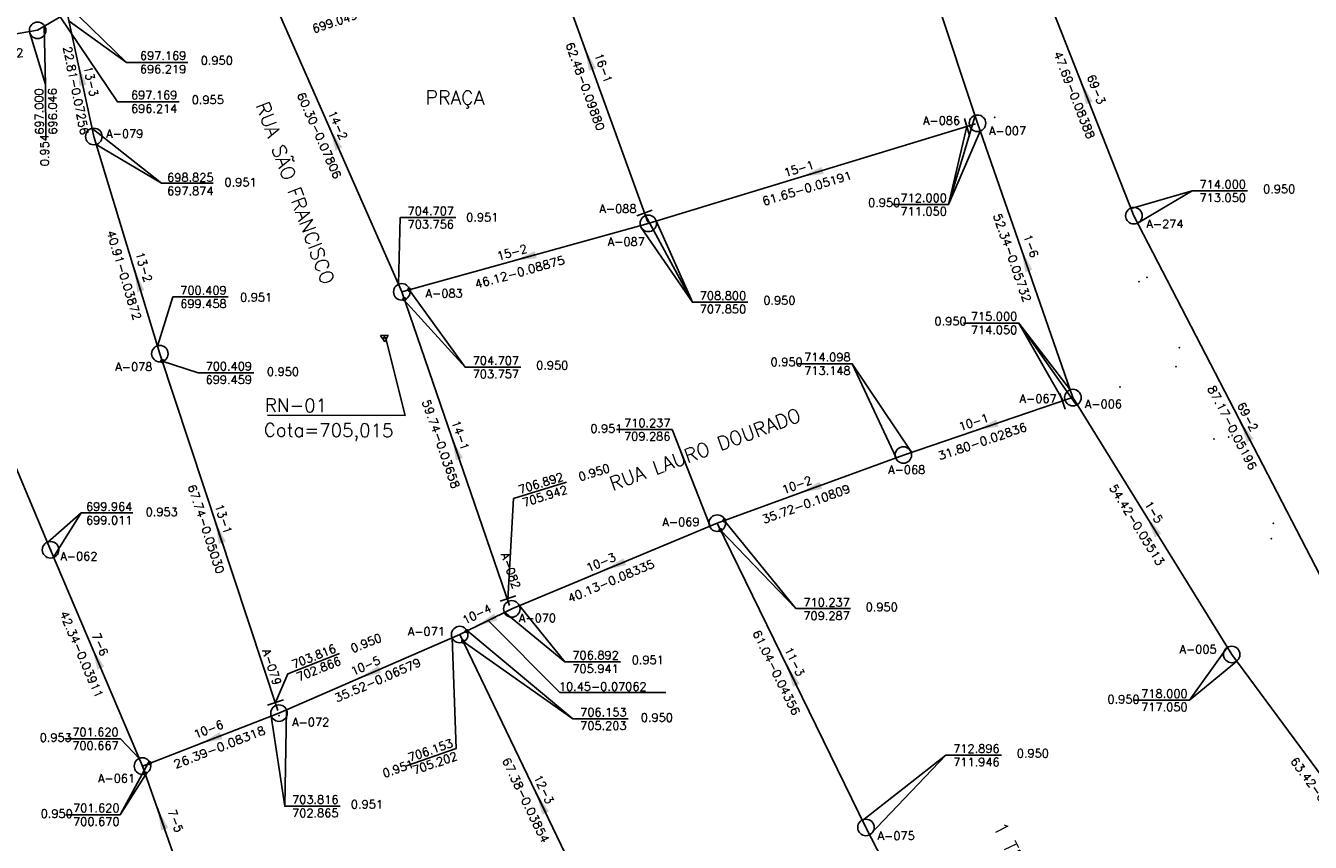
# Model space of a CAD drawing. Extents: x 197221 to 199539, y 8705820 to 8707465.
# Tile 21 of 33: x 198313 to 198545, y 8706338 to 8706485. Entities that reach past the tile are written whole.
import ezdxf
from ezdxf.enums import TextEntityAlignment as Align

# ---------------------------------------------------------------- set-up
doc = ezdxf.new("R2010")
doc.units = 0
doc.header["$LTSCALE"] = 5
doc.header["$MEASUREMENT"] = 0
doc.header["$PDSIZE"] = 0.3
doc.layers.get('0').update_dxf_attribs({"linetype": 'CONTINUOUS'})
for name, color, linetype in [('_RN', 3, 'CONTINUOUS'), ('CRISTA', 7, 'CONTINUOUS'), ('ESTACAO', 5, 'CONTINUOUS'), ('LIDER', 21, 'CONTINUOUS'), ('NUMEROTRECHO', 24, 'CONTINUOUS'), ('NUMPV', 24, 'CONTINUOUS'), ('PE', 7, 'CONTINUOUS'), ('PL', 23, 'CONTINUOUS'), ('PV', 23, 'CONTINUOUS'), ('REDE', 20, 'CONTINUOUS'), ('SETA', 21, 'CONTINUOUS'), ('TEXTOPVS', 24, 'CONTINUOUS'), ('TEXTOTRECHO', 24, 'CONTINUOUS'), ('TXT_NRUA', 3, 'CONTINUOUS')]:
    doc.layers.add(name, color=color, linetype=linetype)
doc.layers.get('0').freeze()
doc.styles.add('AG2', font='romans.shx', dxfattribs={"height": 3})
doc.styles.add('GEOSIS', font='ROMANS.SHX')
doc.styles.add('ROMANS', font='romans.shx', dxfattribs={"width": 0.85})
doc.styles.get("Standard").update_dxf_attribs({"font": 'romans.shx'})

# ---------------------------------------------------------------- blocks, each defined once
blk = doc.blocks.new('Rn')
for points in [[(-0.75, -0.43), (0, 0.87)], [(0, 0.87), (0.75, -0.43)], [(-0.75, -0.43), (0.75, -0.43)]]:
    blk.add_lwpolyline(points)
blk.add_circle((0, 0), 0.122)
blk = doc.blocks.new('SETA')
blk.add_line((2, 0), (-2, 0))
blk.add_solid([(-2, -0.67), (-2, 0.67), (2, 0)])
blk = doc.blocks.new('PV')
blk.add_circle((0, 0), 1.49)
blk = doc.blocks.new('NODG')
at = {"const_width": 1}
blk.add_lwpolyline([(-0.5, 0, 1), (0.5, 0, 1)], format="xyb", close=True, dxfattribs=at)
blk = doc.blocks.new('PL')
at = {"layer": 'PL'}
blk.add_line((2.01, 1.49), (2.01, -1.49), dxfattribs=at)
blk.add_circle((0, 0), 1.49, dxfattribs=at)

msp = doc.modelspace()

# ---------------------------------------------------------------- linework, layer by layer
at = {"layer": '_RN'}
msp.add_line((198357.07, 8706415.03), (198381.9, 8706414.95), dxfattribs=at)
msp.add_lwpolyline([(198378.36, 8706429.07), (198381.9, 8706414.95)], dxfattribs=at)
at = {"layer": 'CRISTA'}
for p in [(198515.59, 8706439.84, 715.85), (198521.42, 8706427.15, 717.19), (198530.27, 8706411.07, 718.23), (198538.32, 8706395.54, 718.37)]:
    msp.add_point(p, dxfattribs=at)
at = {"layer": 'ESTACAO'}
for p in [(198488.12, 8706468.68, 712.08), (198381.05, 8706437.77, 704.71), (198510.73, 8706420.08, 715.43), (198438.12, 8706395.55, 710.24), (198317.97, 8706390.75, 699.96), (198401.09, 8706380.1, 706.89), (198391.71, 8706375.48, 706.15), (198359.14, 8706360.86, 703.82), (198334.53, 8706351.78, 701.62)]:
    msp.add_point(p, dxfattribs=at)
at = {"layer": 'LIDER'}
for p, q in [((198331.63, 8706478.59, 698.83), (198321, 8706488.89, 697.17)), ((198317.09, 8706474.59, 697), (198316.85, 8706485.09)), ((198337.97, 8706456.8, 698.83), (198325.44, 8706466.73)), ((198479.81, 8706452.97, 712), (198483.08, 8706467.05, 712)), ((198479.81, 8706452.97, 712), (198485.52, 8706466.17)), ((198523.71, 8706455.41, 714), (198513.98, 8706449.67)), ((198433.64, 8706435.35, 708.8), (198427.1, 8706450.01)), ((198433.64, 8706435.35, 708.8), (198424.38, 8706448.88, 708.8)), ((198392.71, 8706423.66, 1416.8), (198381.72, 8706435.71, 706.89)), ((198492.49, 8706431.61, 715), (198500.45, 8706417.61, 715)), ((198492.49, 8706431.61, 715), (198502.75, 8706417.01)), ((198462.46, 8706424.27, 714.1), (198473.1, 8706408.34)), ((198323.48, 8706397.43, 699.96), (198318.51, 8706389.43)), ((198452.31, 8706380.2, 712.9), (198439.4, 8706395.99)), ((198409.76, 8706365.06), (198396.89, 8706377.97, 706.7)), ((198410.68, 8706370.56, 706.89), (198399.83, 8706379.48, 706.89)), ((198412.08, 8706360.29, 708.75), (198393.17, 8706376.1, 706.89)), ((198523.2, 8706363.64, 718), (198530.03, 8706373.17)), ((198409.76, 8706365.06), (198428.88, 8706365.06)), ((198360.17, 8706344.55, 703.82), (198360.48, 8706361.89, 704)), ((198330.5, 8706343.01, 702.5), (198335.65, 8706352.45)), ((198479.32, 8706353.73, 712.9), (198465.63, 8706339.41))]:
    msp.add_line(p, q, dxfattribs=at)
for points, elevation in [([(198319.73, 8706486.78), (198330.02, 8706471.49), (198341.13, 8706471.49)], 698.83), ([(198314.18, 8706484.09), (198317.09, 8706474.59), (198317.14, 8706464.59)], 697), ([(198321.33, 8706486.02), (198331.63, 8706478.59), (198342.74, 8706478.59)], 698.83), ([(198484.58, 8706468.94), (198479.81, 8706452.97), (198469.81, 8706452.97)], 712), ([(198326.22, 8706463.8), (198337.97, 8706456.8), (198347.26, 8706456.8)], 698.83), ([(198512.7, 8706452.25), (198523.71, 8706455.41), (198533.71, 8706455.41)], 714), ([(198380.67, 8706438.6), (198380.98, 8706450.62), (198390.98, 8706450.62)], 704.71), ([(198425.15, 8706451.14), (198433.64, 8706435.35), (198443.64, 8706435.35)], 708.8), ([(198337.26, 8706427.43), (198340.01, 8706436.31), (198350.01, 8706436.31)], 700.41), ([(198382.62, 8706437.6), (198392.71, 8706423.66), (198402.71, 8706423.66)], 708.8), ([(198501.76, 8706419.5), (198492.49, 8706431.61), (198482.49, 8706431.61)], 715), ([(198338.11, 8706424.76), (198344.58, 8706422.64), (198354.58, 8706422.64)], 703.82), ([(198470.35, 8706407.35), (198462.46, 8706424.27), (198452.46, 8706424.27)], 714.1), ([(198436.82, 8706395.01), (198429.99, 8706412.42), (198419.99, 8706412.42)], 710.24), ([(198400.38, 8706381.81), (198401.43, 8706399.99), (198410.98, 8706402.95)], 706.89), ([(198317.43, 8706392.04), (198323.48, 8706397.43), (198332.82, 8706397.43)], 699.96), ([(198438.73, 8706394.3), (198452.31, 8706380.2), (198462.13, 8706380.2)], 712.9), ([(198402.52, 8706380.58), (198410.68, 8706370.56), (198420.68, 8706370.56)], 706.89), ([(198390.36, 8706374.91), (198391.08, 8706354.97), (198382.09, 8706351.85)], 706.15), ([(198392.32, 8706374.22), (198412.08, 8706360.29), (198422.08, 8706360.29)], 708.75), ([(198531.68, 8706370.63), (198523.2, 8706363.64), (198513.2, 8706363.64)], 718), ([(198357.73, 8706360.77), (198360.17, 8706344.55), (198370.17, 8706344.55)], 703.82), ([(198333.99, 8706353.07), (198330.55, 8706356.7), (198320.55, 8706356.7)], 701.62), ([(198464.31, 8706341.97), (198479.32, 8706353.73), (198489.32, 8706353.73)], 712.9), ([(198335.11, 8706350.21), (198330.5, 8706343.01), (198320.7, 8706343.01)], 702.5)]:
    msp.add_lwpolyline(points, dxfattribs=dict(at, elevation=elevation))
msp.add_lwpolyline([(198358.51, 8706363.22), (198360.73, 8706368.41), (198370.03, 8706372.09)], dxfattribs=at)
at = {"layer": 'PE'}
for p in [(198514.1, 8706439.07, 714.31), (198520.78, 8706423.74, 715.09), (198527.63, 8706410.72, 715.89), (198538, 8706392.77, 717.01)]:
    msp.add_point(p, dxfattribs=at)
at = {"layer": 'REDE'}
for p, q in [((198485.02, 8706467.61, 712), (198464.4, 8706529.61, 706.1)), ((198425.63, 8706449.82, 708.8), (198404.28, 8706508.54, 702.63)), ((198513.21, 8706450.95, 714), (198495.69, 8706495.3, 710)), ((198381.27, 8706437.23, 704.71), (198356.96, 8706492.41, 700)), ((198320.99, 8706487.53, 697.17), (198315.64, 8706484.36, 697)), ((198325.77, 8706465.23, 698.83), (198320.99, 8706487.53, 697.17)), ((198315.64, 8706484.36, 697), (198301.4, 8706482.02, 695)), ((198484.69, 8706467.51, 712), (198425.7, 8706449.57, 708.8)), ((198502.22, 8706418.18, 715), (198485.02, 8706467.61, 712)), ((198337.67, 8706426.09, 700.41), (198325.77, 8706465.23, 698.83)), ((198425.7, 8706449.57, 708.8), (198381.27, 8706437.23, 704.71)), ((198553.26, 8706373.52, 718.53), (198513.21, 8706450.95, 714)), ((198317.97, 8706390.75, 699.96), (198295.13, 8706445.06, 696)), ((198400.71, 8706380.74, 706.89), (198381.27, 8706437.23, 704.71)), ((198358.91, 8706361.77, 703.82), (198337.67, 8706426.09, 700.41)), ((198501.77, 8706418.06, 715), (198471.66, 8706407.83, 714.1)), ((198530.83, 8706371.89, 718), (198502.22, 8706418.18, 715)), ((198471.66, 8706407.83, 714.1), (198438.12, 8706395.55, 710.24)), ((198438.12, 8706395.55, 710.24), (198401.09, 8706380.1, 706.89)), ((198464.92, 8706340.72, 712.9), (198438.12, 8706395.55, 710.24)), ((198334.53, 8706351.78, 701.62), (198317.97, 8706390.75, 699.96)), ((198401.09, 8706380.1, 706.89), (198391.71, 8706375.48, 706.15)), ((198391.71, 8706375.48, 706.15), (198359.14, 8706361.32, 703.82)), ((198420.96, 8706314.78, 708.75), (198391.71, 8706375.48, 706.15)), ((198568.53, 8706320.9, 720), (198530.83, 8706371.89, 718)), ((198359.14, 8706361.32, 703.82), (198334.53, 8706351.78, 701.62)), ((198341.24, 8706332.8, 702.5), (198334.53, 8706351.78, 701.62)), ((198496.75, 8706278.85, 715.11), (198464.92, 8706340.72, 712.9))]:
    msp.add_line(p, q, dxfattribs=at)

# ---------------------------------------------------------------- block references
at = {"layer": '_RN', "xscale": 0.8979219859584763, "yscale": 0.8979219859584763, "zscale": 0.8979219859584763, "rotation": 183.3561931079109}
msp.add_blockref('Rn', (198378.14, 8706429.02, 705), dxfattribs=at)
at = {"layer": 'LIDER', "xscale": 0.4, "yscale": 0.4, "zscale": 0.4}
for p in [(198382.62, 8706437.6, 708.8), (198381.72, 8706435.91, 706.89), (198338.11, 8706424.76, 703.82), (198439.43, 8706396.04, 714.1), (198438.73, 8706394.3, 712.9), (198392.97, 8706376.1, 706.89), (198392.32, 8706374.22, 708.75), (198335.84, 8706352.29, 703.82), (198335, 8706350.46, 702.5)]:
    msp.add_blockref('NODG', p, dxfattribs=at)
at = {"layer": 'PL'}
for p, rotation in [((198485.02, 8706467.61, 712), 196.9189118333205), ((198425.7, 8706449.57, 708.8), 109.9857593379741), ((198502.22, 8706418.18, 715), 198.7670603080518), ((198401.09, 8706380.1, 706.89), 108.9944226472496), ((198359.14, 8706361.32, 703.82), 108.2711969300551)]:
    msp.add_blockref('PL', p, dxfattribs=dict(at, rotation=rotation))
at = {"layer": 'PV'}
for p, rotation in [((198315.64, 8706484.36), 307.6352449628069), ((198325.77, 8706465.23), 35.8008811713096), ((198513.21, 8706450.95), 4.72611397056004), ((198381.27, 8706437.23), 5.505272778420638), ((198337.67, 8706426.09, -4.3), 5.505272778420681), ((198471.66, 8706407.83), 287.1195658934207), ((198438.12, 8706395.55), 5.472318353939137), ((198317.97, 8706390.75), 33.80949734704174), ((198391.71, 8706375.48), 5.616375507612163), ((198530.83, 8706371.89), 0.728145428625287), ((198334.53, 8706351.78), 5.764858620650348), ((198464.92, 8706340.72), 21.66055686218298)]:
    msp.add_blockref('PV', p, dxfattribs=dict(at, rotation=rotation))
at = {"layer": 'SETA'}
for p, rotation in [((198414.96, 8706479.18), 110.0009434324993), ((198323.38, 8706476.38), 102.1223464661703), ((198504.45, 8706473.12), 111.5801604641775), ((198369.11, 8706464.82), 113.7936762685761), ((198455.2, 8706458.54), 196.9460975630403), ((198493.62, 8706442.89), 109.1983827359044), ((198403.49, 8706443.4), 195.5507832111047), ((198333.66, 8706439.28), 106.9170354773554), ((198486.72, 8706412.94), 198.7945011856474), ((198533.24, 8706412.23), 117.3637044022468), ((198390.99, 8706408.98), 109.0094698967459), ((198454.93, 8706401.69), 200.1710743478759), ((198516.52, 8706395.04), 121.7406389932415), ((198348.29, 8706393.93), 108.2861443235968), ((198419.6, 8706387.83), 202.6802008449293), ((198396.4, 8706377.79), 206.2424348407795), ((198326.25, 8706371.27), 113.0430387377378), ((198375.42, 8706368.4), 203.5305606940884), ((198451.52, 8706368.14), 116.0668687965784), ((198346.84, 8706356.55), 201.2097366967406), ((198406.34, 8706345.13), 115.744067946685), ((198337.89, 8706342.29), 109.4825047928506)]:
    msp.add_blockref('SETA', p, dxfattribs=dict(at, rotation=rotation))

# ---------------------------------------------------------------- texts
at = {"layer": '_RN', "style": 'AG2'}
for s, p in [('RN-01', (198356.59, 8706415.61)), ('Cota=705,015', (198356.41, 8706411.16))]:
    msp.add_text(s, height=2.4, rotation=359.749, dxfattribs=at).set_placement(p)
at = {"layer": 'NUMEROTRECHO', "style": 'ROMANS'}
for s, rotation, p in [('16-1', 289.9859, (198416.89, 8706477.32)), ('13-3', 282.1084, (198324.52, 8706475.03)), ('69-3', 291.5649, (198505.74, 8706473.43)), ('14-2', 293.7781, (198369.04, 8706466.97)), ('15-1', 16.9189, (198453.05, 8706458.73)), ('15-2', 15.5238, (198401.35, 8706443.64)), ('1-6', 289.1835, (198493.94, 8706445.27)), ('13-2', 286.9024, (198334.07, 8706441.49)), ('10-1', 18.767, (198484.57, 8706413.06)), ('69-2', 297.3477, (198533.03, 8706414.38)), ('14-1', 288.9946, (198391.1, 8706411.14)), ('10-2', 20.095, (198452.74, 8706401.75)), ('1-5', 301.724, (198516.15, 8706397.16)), ('13-1', 288.2714, (198348.42, 8706396.08)), ('10-3', 22.6522, (198417.45, 8706387.8)), ('10-4', 26.2139, (198395.14, 8706378.48)), ('7-6', 293.0276, (198326.21, 8706373.42)), ('10-5', 23.5024, (198375.03, 8706369.19)), ('11-3', 296.051, (198451.36, 8706370.28)), ('10-6', 21.1819, (198346.71, 8706357.71)), ('12-3', 295.7282, (198406.19, 8706347.28)), ('7-5', 289.4676, (198339.79, 8706341.66))]:
    msp.add_text(s, height=1.5, rotation=rotation, dxfattribs=at).set_placement(p, align=Align.CENTER)
at = {"layer": 'NUMPV', "style": 'ROMANS'}
for s, p in [('A-086', (198478.54, 8706467.35)), ('A-079', (198331.35, 8706464.98)), ('A-007', (198490.45, 8706465.51)), ('A-088', (198420.23, 8706451.47)), ('A-274', (198518.81, 8706448.74)), ('A-087', (198421.73, 8706445.52)), ('A-083', (198388.9, 8706436.22)), ('A-078', (198332.98, 8706422.98)), ('A-067', (198495.95, 8706417.25)), ('A-006', (198507.72, 8706416.27)), ('A-068', (198472.27, 8706404.43)), ('A-069', (198431.58, 8706395.02)), ('A-062', (198323.08, 8706388.85)), ('A-070', (198405.72, 8706377.71)), ('A-071', (198385.7, 8706375.29)), ('A-005', (198524.77, 8706372.08)), ('A-072', (198364.85, 8706358.95)), ('A-061', (198329.87, 8706348.81)), ('A-075', (198470.37, 8706338.47))]:
    msp.add_text(s, height=1.5, dxfattribs=at).set_placement(p, align=Align.CENTER)
for s, rotation, p in [('A-082', 288.9946, (198400.19, 8706386.74, 706.89)), ('A-079', 288.2714, (198357.13, 8706369.38))]:
    msp.add_text(s, height=1.5, rotation=rotation, dxfattribs=at).set_placement(p, align=Align.CENTER)
at = {"layer": 'TEXTOPVS', "style": 'ROMANS'}
for s, rotation, p in [(' 699.049', 18.4465, (198369.06, 8706484.58)), (' 697.000', 90.6885, (198317.13, 8706469.23)), (' 696.046', 90.6885, (198319.55, 8706469.26)), ('   0.954', 90.6885, (198318.12, 8706461.11)), ('   0.950', 17.2095, (198414.69, 8706403.05)), (' 706.892', 17.2095, (198406.2, 8706401.47)), (' 705.942', 17.2095, (198406.92, 8706399.15)), (' 703.816', 21.5847, (198365.38, 8706370.25, -703.82)), ('   0.950', 21.5847, (198373.72, 8706372.21, -703.82)), (' 702.866', 21.5847, (198366.27, 8706367.99, -703.82)), (' 706.153', 19.0893, (198386.35, 8706353.33)), ('   0.951', 19.0893, (198379.41, 8706349.65)), (' 705.202', 19.0893, (198387.15, 8706351.03))]:
    msp.add_text(s, height=1.5, rotation=rotation, dxfattribs=at).set_placement(p, align=Align.BOTTOM_CENTER)
for s, p in [(' 697.169', (198337.74, 8706478.59, 698)), ('   0.950', (198346.25, 8706477.73, 698)), (' 696.219', (198337.74, 8706476.16, 698)), (' 697.169', (198336.13, 8706471.49, 698)), ('   0.955', (198344.63, 8706470.64, 698)), (' 696.214', (198336.13, 8706469.06, 698)), (' 698.825', (198342.65, 8706456.65)), ('   0.951', (198350.53, 8706455.79)), (' 714.000', (198528.71, 8706455.41)), ('   0.950', (198537.71, 8706454.56)), (' 697.874', (198342.65, 8706454.22)), ('   0.950', (198466.53, 8706452.11)), (' 712.000', (198474.81, 8706452.97)), (' 713.050', (198528.71, 8706452.98)), (' 704.707', (198385.98, 8706450.62)), (' 711.050', (198474.81, 8706450.54)), (' 703.756', (198385.98, 8706448.2)), ('   0.951', (198394.1, 8706449.47)), (' 700.409', (198345.01, 8706436.31)), (' 699.458', (198345.01, 8706433.89)), ('   0.951', (198353.34, 8706435.05)), (' 708.800', (198438.64, 8706435.35)), ('   0.950', (198447.64, 8706434.49)), (' 707.850', (198438.64, 8706432.92)), (' 715.000', (198487.49, 8706431.61)), ('   0.950', (198478.49, 8706430.75)), (' 714.050', (198487.49, 8706429.18)), (' 714.098', (198457.46, 8706424.27)), (' 700.409', (198349.58, 8706422.64)), (' 704.707', (198397.71, 8706423.66, 708)), ('   0.950', (198406.71, 8706422.8, 708)), ('   0.950', (198448.95, 8706423.41)), (' 699.459', (198349.58, 8706420.21)), ('   0.950', (198358.18, 8706421.65)), (' 703.757', (198397.71, 8706421.23, 708)), (' 713.148', (198457.46, 8706421.84)), ('   0.951', (198416.46, 8706411.4, -1.24)), (' 710.237', (198424.99, 8706412.42, -1.24)), (' 709.286', (198424.99, 8706409.99, -1.24)), (' 699.964', (198328.02, 8706397.32)), (' 699.011', (198328.02, 8706394.89)), ('   0.953', (198336.32, 8706396.38)), (' 710.237', (198457.31, 8706380.09)), ('   0.950', (198466.08, 8706379.23)), (' 709.287', (198457.31, 8706377.66)), (' 706.892', (198415.68, 8706370.56)), ('   0.951', (198423.92, 8706369.7)), (' 705.941', (198415.68, 8706368.13)), ('   0.950', (198509.66, 8706362.62)), (' 718.000', (198518.2, 8706363.64)), (' 706.153', (198417.08, 8706360.29)), (' 717.050', (198518.2, 8706361.22)), (' 705.203', (198417.08, 8706357.87)), ('   0.950', (198425.56, 8706359.32)), ('   0.953', (198317.22, 8706355.72)), (' 701.620', (198325.55, 8706356.7)), (' 700.667', (198325.55, 8706354.27)), (' 712.896', (198484.32, 8706353.73)), ('   0.950', (198493.32, 8706352.87)), (' 711.946', (198484.32, 8706351.3)), (' 703.816', (198365.17, 8706344.55)), ('   0.951', (198373.31, 8706343.69)), ('   0.950', (198317.4, 8706342.02)), (' 701.620', (198325.7, 8706343.01)), (' 702.865', (198365.17, 8706342.12)), (' 700.670', (198325.7, 8706340.58))]:
    msp.add_text(s, height=1.5, dxfattribs=at).set_placement(p, align=Align.BOTTOM_CENTER)
at = {"layer": 'TEXTOTRECHO'}
for s, rotation, width, p, p2 in [('62.48-0.09880   ', 289.9843, 0.906114, (198410.77, 8706481.86), (198417.61, 8706463.06)), ('0.13832  ', 6.9968, 0.914715, (198304.24, 8706478.57), (198315.4, 8706479.94)), ('22.81-0.07256   ', 281.3013, 0.876474, (198320.23, 8706481.3), (198324.02, 8706462.33)), ('47.69-0.08388   ', 291.5657, 0.906104, (198498.69, 8706480.19), (198506.05, 8706461.59)), ('60.30-0.07806   ', 293.7798, 0.906098, (198362.34, 8706472.76), (198370.4, 8706454.46)), ('61.65-0.05191   ', 16.9201, 0.906185, (198446.5, 8706452.76), (198465.64, 8706458.58)), ('52.34-0.05732   ', 289.1851, 0.90609, (198487.83, 8706451.02), (198494.4, 8706432.13)), ('40.91-0.03872   ', 286.9028, 0.90615, (198328.06, 8706448.03), (198333.88, 8706428.89)), ('46.12-0.08875   ', 15.522, 0.906123, (198394.65, 8706437.83), (198413.92, 8706443.19)), ('87.17-0.05196   ', 297.3453, 0.906145, (198526.43, 8706419.84), (198535.61, 8706402.07)), ('59.74-0.03658   ', 288.9948, 0.906199, (198384.9, 8706417.46), (198391.41, 8706398.55)), ('31.80-0.02836   ', 18.7656, 0.906156, (198478.21, 8706406.88), (198497.15, 8706413.32)), ('67.74-0.05030   ', 288.2701, 0.906159, (198342.66, 8706402.22), (198348.93, 8706383.22)), ('35.72-0.10809   ', 20.094, 0.90612, (198446.53, 8706395.44), (198465.31, 8706402.31)), ('54.42-0.05513   ', 301.7239, 0.906104, (198508.71, 8706401.96), (198519.23, 8706384.95)), ('40.13-0.08335   ', 22.6527, 0.906044, (198411.53, 8706381.21), (198429.98, 8706388.91)), ('42.34-0.03911   ', 293.0271, 0.906228, (198319.58, 8706379.3), (198327.4, 8706360.89)), ('61.04-0.04356   ', 296.0513, 0.906097, (198444.43, 8706375.8), (198453.22, 8706357.83)), ('35.52-0.06579   ', 23.504, 0.906117, (198369.55, 8706363.24), (198387.89, 8706371.22)), ('26.39-0.08318   ', 21.1818, 0.948858, (198340.51, 8706351.3), (198360.04, 8706358.87)), ('67.38-0.03854   ', 295.7272, 0.906178, (198399.29, 8706352.84), (198407.97, 8706334.82)), ('63.42-0.03154   ', 306.4699, 0.906071, (198541.32, 8706352.65), (198553.21, 8706336.57))]:
    msp.add_text(s, height=1.5, rotation=rotation, dxfattribs=dict(at, width=width)).set_placement(p, p2, align=Align.FIT)
at = {"layer": 'TEXTOTRECHO', "style": 'ROMANS'}
msp.add_text('  10.45-0.07062  ', height=1.5, dxfattribs=at).set_placement((198407.52, 8706365.36))
at = {"layer": 'TXT_NRUA', "style": 'GEOSIS'}
for s, rotation, p in [('PRAÇA', 359.749, (198385.54, 8706470.26)), ('RUA SÃO FRANCISCO', 290.3104, (198354.17, 8706470.62)), ('RUA LAURO DOURADO', 20.3104, (198419.54, 8706400.67)), ('1 TRAV. LOURO DOURADO', 296.6456, (198487.07, 8706340.54))]:
    msp.add_text(s, height=2.5, rotation=rotation, dxfattribs=at).set_placement(p, align=Align.BOTTOM_LEFT)

doc.saveas('drawing.dxf')
